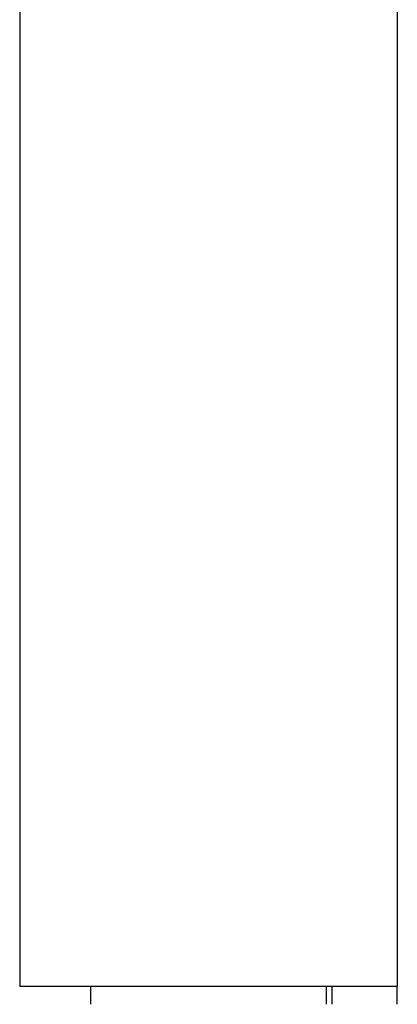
# Model space of a CAD drawing. Header units: inches. Extents: x 4 to 105, y 5 to 58.
# Tile 39 of 133: x 19.13 to 19.436, y 13.106 to 13.903. Entities that reach past the tile are written whole.
import ezdxf

# ---------------------------------------------------------------- set-up
doc = ezdxf.new("R2010")
doc.units = ezdxf.units.IN
doc.header["$MEASUREMENT"] = 0
doc.layers.add('Visible Edges(ANSI)', color=7, linetype='Continuous', lineweight=25)

msp = doc.modelspace()

# ---------------------------------------------------------------- linework, layer by layer
at = {"layer": 'Visible Edges(ANSI)'}
for p, q in [((19.12986, 14.351), (19.12986, 13.12)), ((19.43586, 14.351), (19.43586, 13.12)), ((19.43586, 13.12), (19.12986, 13.12)), ((19.18739, 13.10558), (19.18739, 13.12)), ((19.37834, 13.10558), (19.37834, 13.12)), ((19.38286, 13.12), (19.38286, 13.10558)), ((19.43586, 13.10558), (19.43586, 13.12))]:
    msp.add_line(p, q, dxfattribs=at)

doc.saveas('drawing.dxf')
